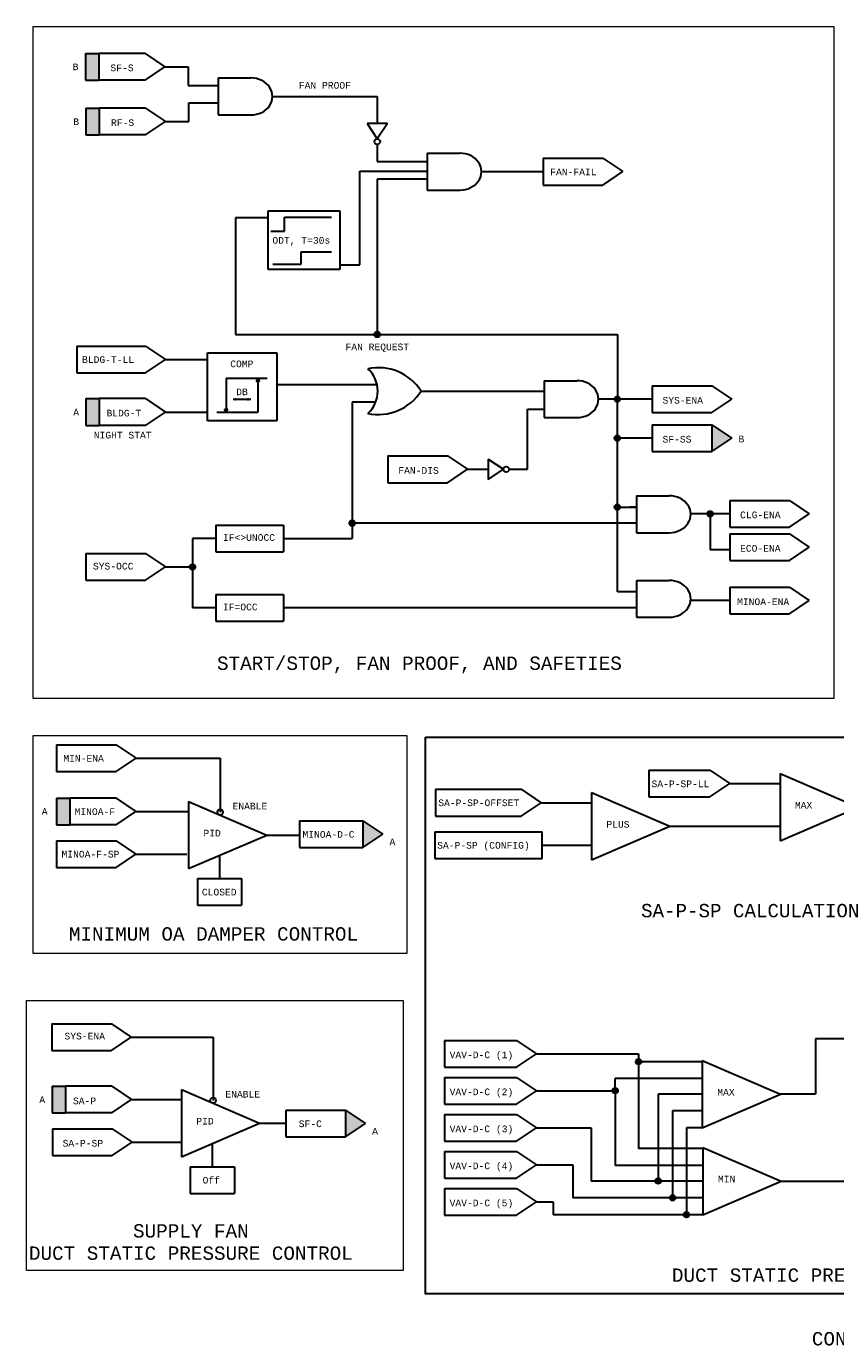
# Model space of a CAD drawing. Header units: inches. Extents: x 2.1 to 32.1, y 0.4 to 20.3.
# Tile 1 of 3: x 2.1 to 14.2, y 0.5 to 20.3. Entities that reach past the tile are written whole.
import ezdxf
from ezdxf.enums import TextEntityAlignment as Align

# ---------------------------------------------------------------- set-up
doc = ezdxf.new("R2010")
doc.units = ezdxf.units.IN
doc.header["$MEASUREMENT"] = 0
doc.linetypes.add('DASHED', pattern=[0.75, 0.5, -0.25])
doc.linetypes.add('DOT', pattern=[0.25, 0, -0.25])
for name, color, linetype, lineweight in [('M-ANNO-SYMB', 6, 'Continuous', 30), ('M-ANNO-TEXT', 2, 'Continuous', 30), ('M-DIAG-GRPH', 6, 'Continuous', 13)]:
    doc.layers.add(name, color=color, linetype=linetype, lineweight=lineweight)
doc.styles.add('CONTROLTXT', font='monotxt.shx')

msp = doc.modelspace()

# ---------------------------------------------------------------- hatches: boundary and pattern name
at = {"layer": 'M-ANNO-SYMB', "extrusion": (0, 0, -1)}
for points in [[(-3.187, 19.448), (-3.187, 19.848), (-2.987, 19.848), (-2.987, 19.448)], [(-3.196, 18.626), (-3.196, 19.027), (-2.996, 19.027), (-2.996, 18.626)], [(-3.196, 14.278), (-3.196, 14.678), (-2.996, 14.678), (-2.996, 14.278)], [(-12.363, 13.887), (-12.661, 14.087), (-12.363, 14.287)], [(-2.754, 8.297), (-2.754, 8.697), (-2.554, 8.697), (-2.554, 8.297)], [(-7.139, 7.956), (-7.437, 8.156), (-7.139, 8.356)], [(-2.689, 3.983), (-2.689, 4.383), (-2.489, 4.383), (-2.489, 3.983)], [(-6.88, 3.624), (-7.178, 3.824), (-6.88, 4.024)]]:
    msp.add_hatch(color=256, dxfattribs=at).paths.add_polyline_path(points)
at = {"layer": 'M-ANNO-SYMB'}
for points in [[(7.311, 15.638, 1), (7.394, 15.638, 1)], [(5.545, 14.937), (5.57, 14.983), (5.595, 14.937)], [(10.907, 14.671, 1), (10.99, 14.671, 1)], [(5.094, 14.477), (5.068, 14.523), (5.119, 14.523)], [(10.907, 14.087, 1), (10.99, 14.087, 1)], [(10.907, 13.054, 1), (10.99, 13.054, 1)], [(6.939, 12.813, 1), (7.022, 12.813, 1)], [(12.298, 12.954, 1), (12.382, 12.954, 1)], [(4.548, 12.158, 1), (4.632, 12.158, 1)], [(11.225, 4.751, 1), (11.309, 4.751, 1)], [(10.875, 4.316, 1), (10.959, 4.316, 1)], [(11.519, 2.964, 1), (11.602, 2.964, 1)], [(11.736, 2.712, 1), (11.819, 2.712, 1)], [(11.941, 2.46, 1), (12.025, 2.46, 1)]]:
    msp.add_hatch(color=256, dxfattribs=at).paths.add_polyline_path(points)
msp.add_hatch(color=256, dxfattribs=at).paths.add_polyline_path([(5.244, 14.644), (5.198, 14.669), (5.244, 14.694)], flags=16)
at = {"layer": 'M-ANNO-SYMB', "extrusion": (0, 0, -1)}
msp.add_hatch(color=256, dxfattribs=at).paths.add_polyline_path([(-5.417, 14.644), (-5.463, 14.669), (-5.417, 14.694)], flags=16)

# ---------------------------------------------------------------- linework, layer by layer
at = {"layer": 'M-ANNO-SYMB'}
for p, q in [((2.987, 19.848), (3.187, 19.848)), ((2.987, 19.848), (2.987, 19.448)), ((3.88, 19.848), (3.187, 19.848)), ((3.187, 19.848), (3.187, 19.448)), ((3.88, 19.848), (4.178, 19.648)), ((3.88, 19.448), (4.178, 19.648)), ((2.987, 19.448), (3.187, 19.448)), ((3.88, 19.448), (3.187, 19.448)), ((4.976, 19.48), (4.976, 18.926)), ((4.976, 19.48), (5.465, 19.48)), ((2.996, 19.027), (3.196, 19.027)), ((2.996, 19.027), (2.996, 18.626)), ((3.196, 19.027), (3.196, 18.626)), ((3.889, 19.027), (3.196, 19.027)), ((3.889, 19.027), (4.187, 18.826)), ((3.889, 18.626), (4.187, 18.826)), ((4.976, 18.926), (5.465, 18.926)), ((7.508, 18.796), (7.203, 18.796)), ((7.203, 18.796), (7.356, 18.569)), ((7.508, 18.796), (7.356, 18.569)), ((2.996, 18.626), (3.196, 18.626)), ((3.889, 18.626), (3.196, 18.626)), ((8.102, 18.353), (8.102, 17.8)), ((8.102, 18.353), (8.592, 18.353)), ((9.84, 18.277), (9.84, 17.877)), ((9.84, 18.277), (10.733, 18.277)), ((10.733, 18.277), (11.03, 18.077)), ((10.733, 17.877), (11.03, 18.077)), ((8.102, 17.8), (8.592, 17.8)), ((9.84, 17.877), (10.733, 17.877)), ((5.723, 17.49), (6.797, 17.49)), ((5.723, 16.613), (5.723, 17.49)), ((5.97, 17.393), (6.669, 17.393)), ((5.97, 17.184), (5.97, 17.393)), ((6.797, 17.49), (6.797, 16.613)), ((5.764, 17.184), (5.97, 17.184)), ((6.216, 16.693), (6.216, 16.876)), ((6.216, 16.876), (6.669, 16.876)), ((6.797, 16.613), (5.723, 16.613)), ((5.793, 16.693), (6.216, 16.693)), ((2.86, 15.466), (3.889, 15.466)), ((2.86, 15.466), (2.86, 15.066)), ((3.889, 15.466), (4.187, 15.266)), ((3.889, 15.066), (4.187, 15.266)), ((4.817, 14.347), (4.817, 15.363)), ((4.817, 15.363), (5.854, 15.363)), ((5.854, 15.363), (5.854, 14.347)), ((2.86, 15.066), (3.889, 15.066)), ((5.094, 14.983), (5.094, 14.477)), ((5.094, 14.983), (5.708, 14.983)), ((5.57, 14.983), (5.545, 14.937)), ((5.595, 14.937), (5.545, 14.937)), ((5.57, 14.983), (5.57, 14.477)), ((5.57, 14.983), (5.595, 14.937)), ((9.854, 14.947), (9.854, 14.394)), ((9.854, 14.947), (10.344, 14.947)), ((11.47, 14.871), (12.363, 14.871)), ((11.47, 14.871), (11.47, 14.471)), ((12.363, 14.871), (12.661, 14.671)), ((2.996, 14.678), (3.196, 14.678)), ((2.996, 14.678), (2.996, 14.278)), ((3.889, 14.678), (3.196, 14.678)), ((3.196, 14.678), (3.196, 14.278)), ((3.889, 14.678), (4.187, 14.478)), ((5.198, 14.669), (5.463, 14.669)), ((12.363, 14.471), (12.661, 14.671)), ((3.889, 14.278), (4.187, 14.478)), ((4.956, 14.477), (5.57, 14.477)), ((5.068, 14.523), (5.119, 14.523)), ((5.094, 14.477), (5.068, 14.523)), ((5.094, 14.477), (5.119, 14.523)), ((11.47, 14.471), (12.363, 14.471)), ((2.996, 14.278), (3.196, 14.278)), ((3.889, 14.278), (3.196, 14.278)), ((5.854, 14.347), (4.817, 14.347)), ((9.854, 14.394), (10.344, 14.394)), ((11.47, 14.287), (12.363, 14.287)), ((11.47, 14.287), (11.47, 13.887)), ((12.363, 14.287), (12.363, 13.887)), ((12.363, 14.287), (12.661, 14.087)), ((12.363, 13.887), (12.661, 14.087)), ((11.47, 13.887), (12.363, 13.887)), ((7.516, 13.82), (7.516, 13.42)), ((7.516, 13.82), (8.409, 13.82)), ((8.409, 13.82), (8.707, 13.62)), ((9.017, 13.773), (9.244, 13.62)), ((9.017, 13.773), (9.017, 13.468)), ((8.409, 13.42), (8.707, 13.62)), ((9.017, 13.468), (9.244, 13.62)), ((7.516, 13.42), (8.409, 13.42)), ((11.235, 13.224), (11.725, 13.224)), ((11.235, 13.224), (11.235, 12.67)), ((12.632, 13.155), (13.525, 13.155)), ((12.632, 13.155), (12.632, 12.754)), ((13.525, 13.155), (13.822, 12.954)), ((13.525, 12.754), (13.822, 12.954)), ((4.942, 12.786), (4.942, 12.386)), ((4.942, 12.786), (5.955, 12.786)), ((5.955, 12.786), (5.955, 12.386)), ((11.235, 12.67), (11.725, 12.67)), ((12.632, 12.754), (13.525, 12.754)), ((12.632, 12.654), (12.632, 12.254)), ((12.632, 12.654), (13.525, 12.654)), ((13.525, 12.654), (13.822, 12.454)), ((13.525, 12.254), (13.822, 12.454)), ((2.996, 12.358), (3.889, 12.358)), ((2.996, 12.358), (2.996, 11.958)), ((3.889, 12.358), (4.187, 12.158)), ((4.942, 12.386), (5.955, 12.386)), ((12.632, 12.254), (13.525, 12.254)), ((3.889, 11.958), (4.187, 12.158)), ((2.996, 11.958), (3.889, 11.958)), ((11.235, 11.957), (11.725, 11.957)), ((11.235, 11.957), (11.235, 11.404)), ((12.632, 11.854), (13.525, 11.854)), ((12.632, 11.854), (12.632, 11.454)), ((13.525, 11.854), (13.822, 11.654)), ((4.942, 11.747), (5.955, 11.747)), ((4.942, 11.747), (4.942, 11.347)), ((5.955, 11.747), (5.955, 11.347)), ((13.525, 11.454), (13.822, 11.654)), ((4.942, 11.347), (5.955, 11.347)), ((11.235, 11.404), (11.725, 11.404)), ((12.632, 11.454), (13.525, 11.454)), ((2.556, 9.495), (3.449, 9.495)), ((2.556, 9.495), (2.556, 9.095)), ((3.449, 9.495), (3.746, 9.295)), ((3.449, 9.095), (3.746, 9.295)), ((2.556, 9.095), (3.449, 9.095)), ((11.418, 9.114), (12.334, 9.114)), ((11.418, 9.114), (11.418, 8.714)), ((12.334, 9.114), (12.631, 8.914)), ((12.334, 8.714), (12.631, 8.914)), ((13.384, 9.064), (13.384, 8.058)), ((13.384, 9.064), (14.555, 8.561)), ((2.554, 8.697), (2.754, 8.697)), ((2.554, 8.697), (2.554, 8.297)), ((3.447, 8.697), (2.754, 8.697)), ((2.754, 8.697), (2.754, 8.297)), ((3.447, 8.697), (3.744, 8.497)), ((8.226, 8.829), (9.512, 8.829)), ((8.226, 8.829), (8.226, 8.429)), ((9.512, 8.829), (9.809, 8.629)), ((10.562, 8.78), (10.562, 7.773)), ((10.562, 8.78), (11.733, 8.277)), ((11.418, 8.714), (12.334, 8.714)), ((3.447, 8.297), (3.744, 8.497)), ((4.532, 8.648), (5.703, 8.144)), ((4.532, 8.648), (4.532, 7.641)), ((9.512, 8.429), (9.809, 8.629)), ((13.384, 8.058), (14.555, 8.561)), ((2.554, 8.297), (2.754, 8.297)), ((3.447, 8.297), (2.754, 8.297)), ((6.193, 8.356), (7.139, 8.356)), ((6.193, 8.356), (6.193, 7.956)), ((7.139, 8.356), (7.437, 8.156)), ((7.139, 8.356), (7.139, 7.956)), ((8.226, 8.429), (9.512, 8.429)), ((4.532, 7.641), (5.703, 8.144)), ((7.139, 7.956), (7.437, 8.156)), ((8.22, 8.192), (9.822, 8.192)), ((8.22, 8.192), (8.22, 7.792)), ((9.822, 7.792), (9.822, 8.192)), ((10.562, 7.773), (11.733, 8.277)), ((2.553, 8.06), (2.553, 7.66)), ((2.553, 8.06), (3.446, 8.06)), ((3.446, 8.06), (3.744, 7.86)), ((6.193, 7.956), (7.139, 7.956)), ((3.446, 7.66), (3.744, 7.86)), ((8.22, 7.792), (9.822, 7.792)), ((2.553, 7.66), (3.446, 7.66)), ((4.664, 7.492), (5.325, 7.492)), ((4.664, 7.492), (4.664, 7.092)), ((5.325, 7.492), (5.325, 7.092)), ((4.664, 7.092), (5.325, 7.092)), ((2.484, 5.317), (3.377, 5.317)), ((2.484, 5.317), (2.484, 4.917)), ((3.377, 5.317), (3.675, 5.117)), ((3.377, 4.917), (3.675, 5.117)), ((8.362, 5.07), (9.441, 5.07)), ((8.362, 5.07), (8.362, 4.67)), ((9.441, 5.07), (9.739, 4.87)), ((16.102, 5.094), (13.917, 5.094)), ((13.917, 5.094), (13.917, 4.265)), ((2.484, 4.917), (3.377, 4.917)), ((9.441, 4.67), (9.739, 4.87)), ((9.739, 4.87), (11.267, 4.87)), ((11.267, 4.87), (11.267, 3.45)), ((12.221, 4.751), (11.267, 4.751)), ((12.221, 4.768), (13.392, 4.265)), ((12.221, 4.768), (12.221, 3.761)), ((8.362, 4.67), (9.441, 4.67)), ((2.489, 4.383), (2.689, 4.383)), ((2.489, 4.383), (2.489, 3.983)), ((3.382, 4.383), (2.689, 4.383)), ((2.689, 4.383), (2.689, 3.983)), ((3.382, 4.383), (3.679, 4.183)), ((8.362, 4.516), (9.441, 4.516)), ((8.362, 4.516), (8.362, 4.116)), ((9.441, 4.516), (9.739, 4.316)), ((12.221, 4.499), (10.917, 4.499)), ((10.917, 4.316), (10.917, 4.499)), ((3.382, 3.983), (3.679, 4.183)), ((4.425, 4.334), (5.596, 3.831)), ((4.425, 4.334), (4.425, 3.327)), ((9.441, 4.116), (9.739, 4.316)), ((9.739, 4.316), (10.917, 4.316)), ((10.917, 4.316), (10.917, 3.198)), ((12.221, 4.265), (11.56, 4.265)), ((11.56, 4.265), (11.56, 2.964)), ((12.221, 4.265), (11.983, 4.265)), ((12.221, 3.761), (13.392, 4.265)), ((13.917, 4.265), (13.392, 4.265)), ((2.489, 3.983), (2.689, 3.983)), ((3.382, 3.983), (2.689, 3.983)), ((5.987, 4.024), (6.88, 4.024)), ((5.987, 4.024), (5.987, 3.624)), ((6.88, 4.024), (7.178, 3.824)), ((6.88, 4.024), (6.88, 3.624)), ((8.362, 4.116), (9.441, 4.116)), ((8.362, 3.962), (9.441, 3.962)), ((8.362, 3.962), (8.362, 3.562)), ((9.441, 3.962), (9.739, 3.762)), ((12.221, 4.013), (11.777, 4.013)), ((11.777, 4.013), (11.777, 2.712)), ((12.221, 4.013), (11.983, 4.013)), ((4.425, 3.327), (5.596, 3.831)), ((6.88, 3.624), (7.178, 3.824)), ((9.441, 3.562), (9.739, 3.762)), ((9.739, 3.762), (10.557, 3.762)), ((10.557, 3.762), (10.557, 2.964)), ((12.221, 3.761), (11.983, 3.761)), ((11.983, 3.761), (11.983, 2.46)), ((2.495, 3.746), (3.388, 3.746)), ((2.495, 3.746), (2.495, 3.346)), ((3.388, 3.746), (3.686, 3.546)), ((5.987, 3.624), (6.88, 3.624)), ((8.362, 3.562), (9.441, 3.562)), ((3.388, 3.346), (3.686, 3.546)), ((8.362, 3.407), (8.362, 3.007)), ((8.362, 3.407), (9.441, 3.407)), ((9.441, 3.407), (9.739, 3.207)), ((12.231, 3.45), (11.267, 3.45)), ((12.231, 3.467), (12.231, 2.46)), ((12.231, 3.467), (13.402, 2.964)), ((2.495, 3.346), (3.388, 3.346)), ((4.558, 3.178), (5.218, 3.178)), ((4.558, 3.178), (4.558, 2.778)), ((5.218, 3.178), (5.218, 2.778)), ((9.441, 3.007), (9.739, 3.207)), ((9.739, 3.207), (10.285, 3.207)), ((10.285, 3.207), (10.285, 2.712)), ((12.231, 3.198), (10.917, 3.198)), ((8.362, 3.007), (9.441, 3.007)), ((12.231, 2.964), (10.557, 2.964)), ((12.231, 2.46), (13.402, 2.964)), ((4.558, 2.778), (5.218, 2.778)), ((8.362, 2.853), (9.441, 2.853)), ((8.362, 2.853), (8.362, 2.453)), ((9.441, 2.853), (9.739, 2.653)), ((9.441, 2.453), (9.739, 2.653)), ((9.739, 2.653), (9.987, 2.653)), ((9.987, 2.653), (9.987, 2.46)), ((12.231, 2.712), (10.285, 2.712)), ((8.362, 2.453), (9.441, 2.453)), ((12.231, 2.46), (9.987, 2.46))]:
    msp.add_line(p, q, dxfattribs=at)
at = {"layer": 'M-ANNO-SYMB', "color": 6}
for p, q in [((4.178, 19.648), (4.526, 19.648)), ((4.526, 19.648), (4.526, 19.367)), ((4.526, 19.367), (4.976, 19.367)), ((5.789, 19.203), (7.356, 19.203)), ((7.356, 19.203), (7.356, 18.796)), ((4.535, 19.107), (4.976, 19.107)), ((4.535, 18.826), (4.535, 19.107)), ((4.187, 18.826), (4.535, 18.826)), ((7.356, 18.484), (7.356, 18.227)), ((7.356, 18.227), (8.102, 18.227)), ((7.094, 16.68), (7.094, 18.084)), ((7.094, 18.084), (8.102, 18.084)), ((8.915, 18.077), (9.84, 18.077)), ((7.353, 17.962), (7.353, 15.638)), ((8.102, 17.962), (7.353, 17.962)), ((5.236, 17.387), (5.236, 15.638)), ((5.723, 17.387), (5.236, 17.387)), ((6.797, 16.68), (7.094, 16.68)), ((5.236, 15.638), (10.949, 15.638)), ((10.949, 15.638), (10.949, 14.671)), ((4.187, 15.266), (4.817, 15.266)), ((5.854, 14.889), (7.354, 14.889)), ((6.98, 14.625), (6.98, 12.586)), ((7.333, 14.625), (6.98, 14.625)), ((8.015, 14.792), (9.854, 14.792)), ((10.949, 14.671), (10.667, 14.671)), ((10.949, 11.787), (10.949, 14.671)), ((11.47, 14.671), (10.949, 14.671)), ((4.187, 14.478), (4.817, 14.478)), ((9.606, 14.523), (9.854, 14.523)), ((9.606, 13.62), (9.606, 14.523)), ((11.47, 14.087), (10.949, 14.087)), ((8.707, 13.62), (9.017, 13.62)), ((8.707, 13.62), (9.014, 13.62)), ((9.244, 13.62), (9.245, 13.62)), ((9.329, 13.62), (9.606, 13.62)), ((12.632, 12.954), (12.048, 12.954)), ((12.34, 12.954), (12.34, 12.413)), ((11.235, 12.813), (6.98, 12.813)), ((4.59, 12.586), (4.59, 11.547)), ((4.942, 12.586), (4.59, 12.586)), ((5.955, 12.586), (6.98, 12.586)), ((12.632, 12.413), (12.34, 12.413)), ((4.187, 12.158), (4.59, 12.158)), ((11.235, 11.787), (10.949, 11.787)), ((12.632, 11.654), (12.047, 11.654)), ((4.942, 11.547), (4.59, 11.547)), ((11.235, 11.547), (5.955, 11.547)), ((3.746, 9.295), (5.005, 9.295)), ((5.005, 9.295), (5.005, 8.486)), ((12.638, 8.914), (13.384, 8.914)), ((3.744, 8.497), (4.532, 8.497)), ((9.816, 8.629), (10.562, 8.629)), ((5.703, 8.144), (6.193, 8.144)), ((11.733, 8.277), (13.384, 8.277)), ((9.822, 7.992), (10.562, 7.992)), ((3.744, 7.86), (4.507, 7.86)), ((4.993, 7.839), (4.993, 7.492)), ((3.675, 5.117), (4.899, 5.117)), ((4.899, 5.117), (4.899, 4.172)), ((3.679, 4.183), (4.425, 4.183)), ((5.596, 3.831), (5.987, 3.831)), ((3.686, 3.546), (4.425, 3.546)), ((4.887, 3.526), (4.887, 3.178)), ((13.401, 2.963), (16.102, 2.963))]:
    msp.add_line(p, q, dxfattribs=at)
at = {"layer": 'M-ANNO-SYMB', "linetype": 'DASHED'}
msp.add_line((10.949, 13.054), (11.235, 13.054), dxfattribs=at)
at = {"layer": 'M-ANNO-SYMB', "color": 6, "linetype": 'DOT'}
msp.add_line((11.235, 13.054), (10.949, 13.054), dxfattribs=at)
at = {"layer": 'M-ANNO-SYMB'}
for centre in [(7.356, 18.526), (7.353, 15.638), (10.949, 14.671), (10.949, 14.087), (9.287, 13.62), (10.949, 13.054), (6.98, 12.813), (12.34, 12.954), (4.59, 12.158), (5.005, 8.486), (11.267, 4.751), (10.917, 4.316), (4.899, 4.172), (11.56, 2.964), (11.777, 2.712), (11.983, 2.46)]:
    msp.add_circle(centre, 0.0417, dxfattribs=at)
for centre, radius, start, end in [((7.369, 14.372), 0.77, 33.025, 101.623), ((6.917, 14.792), 0.447, 311.5983, 48.4017), ((7.369, 15.211), 0.77, 258.377, 326.975)]:
    msp.add_arc(centre, radius, start, end, dxfattribs=at)
for centre in [(5.465, 19.203), (8.592, 18.077), (10.344, 14.671), (11.725, 12.947), (11.725, 11.681)]:
    msp.add_ellipse(centre, major_axis=(-0.323, 0), ratio=0.85591, start_param=1.570796, end_param=4.712389, dxfattribs=at)
at = {"layer": 'M-ANNO-SYMB', "color": 6, "linetype": 'DOT'}
msp.add_point((4.59, 12.158), dxfattribs=at)
at = {"layer": 'M-ANNO-SYMB'}
msp.add_3dface([(8.076, 9.61), (24.037, 9.61), (24.037, 1.273), (8.076, 1.273)], dxfattribs=at)
at = {"layer": 'M-DIAG-GRPH'}
for p, q in [((2.204, 20.252), (14.191, 20.252)), ((2.204, 10.189), (2.204, 20.252)), ((14.191, 20.252), (14.191, 10.189)), ((14.191, 10.189), (2.204, 10.189)), ((2.205, 9.635), (7.8, 9.635)), ((2.205, 6.37), (2.205, 9.635)), ((7.8, 9.635), (7.8, 6.37)), ((7.8, 6.37), (2.205, 6.37)), ((2.105, 5.668), (7.745, 5.668)), ((2.105, 1.624), (2.105, 5.668)), ((7.745, 5.668), (7.745, 1.624)), ((7.745, 1.624), (2.105, 1.624))]:
    msp.add_line(p, q, dxfattribs=at)

# ---------------------------------------------------------------- texts
at = {"layer": 'M-ANNO-TEXT', "linetype": 'Continuous', "style": 'CONTROLTXT'}
msp.add_text('CONTROL LOGIC DIAGRAM', height=0.2, dxfattribs=at).set_placement((15.678, 0.503), align=Align.CENTER)
at = {"layer": 'M-ANNO-TEXT', "attachment_point": 1, "style": 'CONTROLTXT'}
for s, insert, char_height, width in [('B', (2.797, 19.696), 0.1, 0.10559), ('SF-S', (3.363, 19.681), 0.1, 0.27754), ('FAN PROOF', (6.183, 19.419), 0.1, 0.9008), ('B', (2.806, 18.874), 0.1, 0.10559), ('RF-S', (3.372, 18.86), 0.1, 0.27754), ('FAN-FAIL', (9.945, 18.124), 0.1, 0.27754), ('ODT, T=30s', (5.787, 17.098), 0.1, 1.31426), ('FAN REQUEST', (6.881, 15.503), 0.1, 1.28012), ('BLDG-T-LL', (2.938, 15.313), 0.1, 0.2775), ('COMP', (5.156, 15.249), 0.1, 0.4292), ('DB', (5.245, 14.83), 0.1, 0.20041), ('SYS-ENA', (11.625, 14.704), 0.1, 0.27754), ('A', (2.806, 14.526), 0.1, 0.10559), ('BLDG-T', (3.304, 14.512), 0.1, 0.27754), ('NIGHT STAT', (3.113, 14.182), 0.1, 1.3056), ('SF-SS', (11.625, 14.121), 0.1, 0.27754), ('B', (12.762, 14.124), 0.1, 0.10559), ('FAN-DIS', (7.671, 13.653), 0.1, 0.27754), ('CLG-ENA', (12.786, 12.988), 0.1, 0.27754), ('IF<>UNOCC', (5.047, 12.649), 0.1, 0.27754), ('ECO-ENA', (12.786, 12.487), 0.1, 0.27754), ('SYS-OCC', (3.101, 12.22), 0.1, 0.2775), ('MINOA-ENA', (12.742, 11.687), 0.1, 0.2775), ('IF=OCC', (5.047, 11.609), 0.1, 0.27754), ('START/STOP, FAN PROOF, AND SAFETIES', (4.958, 10.817), 0.2, 7.0436), ('MIN-ENA', (2.658, 9.343), 0.1, 0.2775), ('SA-P-SP-LL', (11.461, 8.961), 0.1, 0.2775), ('A', (2.335, 8.548), 0.1, 0.10558), ('MINOA-F', (2.826, 8.545), 0.1, 0.2775), ('ENABLE', (5.19, 8.628), 0.1, 0.2775), ('SA-P-SP-OFFSET', (8.269, 8.677), 0.1, 0.2775), ('MAX', (13.607, 8.64), 0.1, 0.1842), ('PLUS', (10.785, 8.355), 0.1, 0.1842), ('PID', (4.755, 8.223), 0.1, 0.18418), ('MINOA-D-C', (6.237, 8.204), 0.1, 0.2775), ('MINOA-F-SP', (2.631, 7.908), 0.1, 0.2775), ('A', (7.539, 8.092), 0.1, 2.66471), ('SA-P-SP (CONFIG)', (8.253, 8.04), 0.1, 1.55211), ('CLOSED', (4.731, 7.34), 0.1, 0.2775), ('SA-P-SP CALCULATION         ', (11.304, 7.113), 0.2, 4.00936), ('MINIMUM OA DAMPER CONTROL', (2.741, 6.764), 0.2, 5.0301), ('SYS-ENA', (2.675, 5.184), 0.1, 0.27758), ('VAV-D-C (1)', (8.439, 4.903), 0.1, 1.1115), ('VAV-D-C (2)', (8.439, 4.349), 0.1, 1.1115), ('A', (2.298, 4.231), 0.1, 0.10558), ('SA-P', (2.802, 4.214), 0.1, 0.27754), ('ENABLE', (5.083, 4.314), 0.1, 0.2775), ('MAX', (12.445, 4.343), 0.1, 0.1842), ('PID', (4.648, 3.91), 0.1, 0.18418), ('SF-C', (6.181, 3.871), 0.1, 0.27754), ('A', (7.279, 3.76), 0.1, 0.10558), ('VAV-D-C (3)', (8.439, 3.795), 0.1, 1.1115), ('SA-P-SP', (2.647, 3.58), 0.1, 0.27754), ('VAV-D-C (4)', (8.439, 3.241), 0.1, 1.1115), ('Off', (4.742, 3.026), 0.1, 0.27753), ('MIN', (12.455, 3.043), 0.1, 0.1842), ('VAV-D-C (5)', (8.439, 2.686), 0.1, 1.1115), ('         SUPPLY FAN \\PDUCT STATIC PRESSURE CONTROL', (2.143, 2.318), 0.2, 5.97568), ('DUCT STATIC PRESSURE SETPOINT RESET', (11.766, 1.655), 0.2, 7.15142)]:
    msp.add_mtext(s, dxfattribs=dict(at, insert=insert, char_height=char_height, width=width))

doc.saveas('drawing.dxf')
